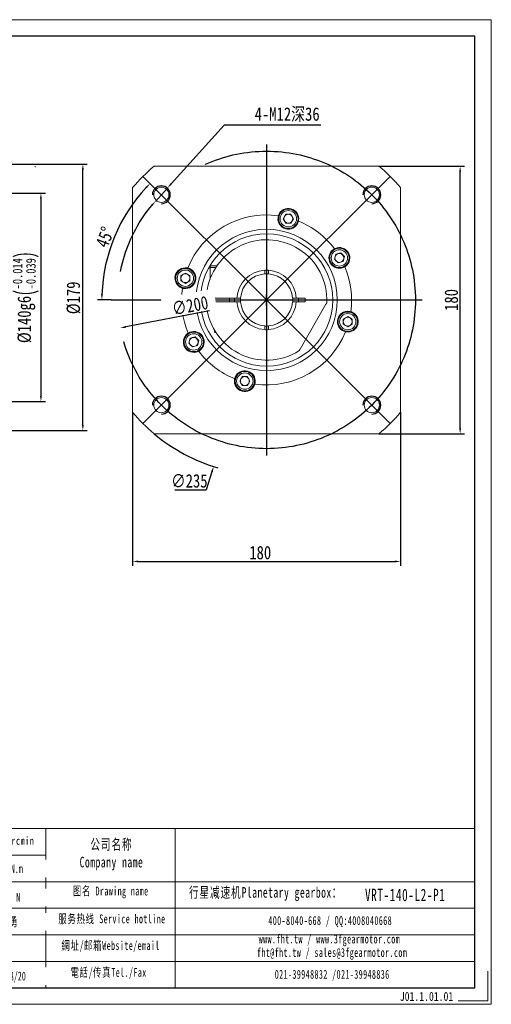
# Model space of a CAD drawing. Header units: millimetres. Extents: x 0 to 936, y 0 to 662.
# Tile 8 of 8: x 619 to 936, y 0 to 662. Entities that reach past the tile are written whole.
import ezdxf

# ---------------------------------------------------------------- set-up
doc = ezdxf.new("R2010")
doc.units = ezdxf.units.MM
doc.header["$LTSCALE"] = 15
doc.set_wipeout_variables(frame=1)
doc.header["$PDSIZE"] = -5
doc.linetypes.add('CENTER2', pattern=[28.575, 19.05, -3.175, 3.175, -3.175])
doc.layers.get('0').update_dxf_attribs({"lineweight": 18})
doc.layers.get('Defpoints').update_dxf_attribs({"lineweight": 18})
for name, color, linetype in [('1轮廓实线层', 7, 'Continuous'), ('2细线层', 4, 'Continuous'), ('3中心线层', 1, 'CENTER2'), ('6文字层', 3, 'Continuous'), ('7标注层', 4, 'Continuous')]:
    doc.layers.add(name, color=color, linetype=linetype)
doc.layers.add('SLD-0', color=7, linetype='Continuous', lineweight=18)
doc.layers.add('图框_外框线', color=7, linetype='Continuous', lineweight=18)
doc.styles.add('TH_GBDIM', font='txt', dxfattribs={"width": 0.8})
doc.styles.add('标准', font='txt', dxfattribs={"width": 0.667})
doc.styles.add('样式 1', font='txt', dxfattribs={"width": 0.8})
doc.dimstyles.new('TH_GBDIM', dxfattribs={"dimscale": 1.5, "dimtxt": 3.5, "dimasz": 2.5, "dimexe": 2, "dimexo": 0, "dimgap": 1.5, "dimtad": 1, "dimdec": 1, "dimdsep": 46, "dimtxsty": 'TH_GBDIM', "dimcen": 2.5, "dimdle": 5, "dimclrd": 4, "dimclre": 4, "dimclrt": 3, "dimadec": 0, "dimazin": 0, "dimtfac": 0.714286, "dimtdec": 1, "dimtmove": 0, "dimatfit": 3, "dimfxl": 1, "dimtolj": 1, "dimarcsym": 0})

# ---------------------------------------------------------------- blocks, each defined once
blk = doc.blocks.new('*D59')
at = {"color": 4, "lineweight": -2}
for p, q in [((756.49, 591), (720.87, 551.48)), ((821.6, 591), (756.49, 591)), ((710.32, 539.78), (718.36, 548.7)), ((707.81, 537), (705.3, 534.21))]:
    blk.add_line(p, q, dxfattribs=at)
at = {"color": 4}
for points in [[(720.4, 551.9), (721.33, 551.06), (718.36, 548.7)], [(708.27, 536.58), (707.35, 537.42), (710.32, 539.78)]]:
    blk.add_solid(points, dxfattribs=at)
at = {"layer": 'Defpoints', "color": 0}
for p in [(718.36, 548.7), (710.32, 539.78)]:
    blk.add_point(p, dxfattribs=at)
at = {"color": 3, "insert": (798.88, 598.06), "char_height": 9, "attachment_point": 5, "style": 'TH_GBDIM'}
blk.add_mtext('\\A1;{4-M12深36}{}{}', dxfattribs=at)
blk = doc.blocks.new('*D60')
at = {"color": 4, "lineweight": -2}
for p, q in [((785.05, 469.78), (785.05, 477.28)), ((781.3, 473.53), (788.8, 473.53)), ((748.3, 357.98), (744.44, 345.83)), ((723.31, 345.83), (744.44, 345.83))]:
    blk.add_line(p, q, dxfattribs=at)
blk.add_arc((785.05, 473.53), 117.5, 229.99225, 253.81957, dxfattribs=at)
at = {"color": 4}
blk.add_solid([(748.9, 357.79), (747.7, 358.17), (749.44, 361.56)], dxfattribs=at)
at = {"layer": 'Defpoints', "color": 0}
for p in [(820.66, 585.5), (749.44, 361.56)]:
    blk.add_point(p, dxfattribs=at)
at = {"color": 3, "insert": (733.12, 351.83), "char_height": 9, "attachment_point": 5, "style": 'TH_GBDIM'}
blk.add_mtext('\\A1;∅235', dxfattribs=at)
blk = doc.blocks.new('*D61')
at = {"color": 4, "lineweight": -2}
for p, q in [((695.05, 397.99), (695.05, 294.72)), ((875.05, 397.99), (875.05, 294.72)), ((698.8, 297.72), (871.3, 297.72))]:
    blk.add_line(p, q, dxfattribs=at)
at = {"color": 4}
for points in [[(698.8, 298.35), (698.8, 297.1), (695.05, 297.72)], [(871.3, 297.1), (871.3, 298.35), (875.05, 297.72)]]:
    blk.add_solid(points, dxfattribs=at)
at = {"layer": 'Defpoints', "color": 0}
for p in [(695.05, 397.99), (875.05, 397.99), (875.05, 297.72)]:
    blk.add_point(p, dxfattribs=at)
at = {"color": 3, "insert": (780.8, 303.62), "char_height": 9, "attachment_point": 5, "style": 'TH_GBDIM'}
blk.add_mtext('\\A1;180', dxfattribs=at)
blk = doc.blocks.new('*D74')
at = {"color": 4, "lineweight": -2}
for p, q in [((507.89, 545.26), (636.38, 545.26)), ((633.38, 541.51), (633.38, 409.01)), ((507.89, 405.26), (636.38, 405.26))]:
    blk.add_line(p, q, dxfattribs=at)
at = {"color": 4}
for points in [[(634.01, 541.51), (632.76, 541.51), (633.38, 545.26)], [(632.76, 409.01), (634.01, 409.01), (633.38, 405.26)]]:
    blk.add_solid(points, dxfattribs=at)
at = {"layer": 'Defpoints', "color": 0}
for p in [(507.89, 545.26), (507.89, 405.26), (633.38, 405.26)]:
    blk.add_point(p, dxfattribs=at)
at = {"color": 3, "insert": (623.23, 475.26), "char_height": 9, "attachment_point": 5, "rotation": 90, "style": 'TH_GBDIM'}
blk.add_mtext('\\A1;{%%c140}{}{g6\\H0.7143x;{\\H2x;\\W0.5;(}\\S-0.014^ -0.039;{\\H2x;\\W0.5;)}}', dxfattribs=at)
blk = doc.blocks.new('*D75')
at = {"color": 4, "lineweight": -2}
for p, q in [((492.89, 564.76), (664.58, 564.76)), ((661.58, 389.51), (661.58, 561.01)), ((492.89, 385.76), (664.58, 385.76))]:
    blk.add_line(p, q, dxfattribs=at)
at = {"color": 4}
for points in [[(662.2, 561.01), (660.95, 561.01), (661.58, 564.76)], [(660.95, 389.51), (662.2, 389.51), (661.58, 385.76)]]:
    blk.add_solid(points, dxfattribs=at)
at = {"layer": 'Defpoints', "color": 0}
for p in [(492.89, 564.76), (661.58, 564.76), (492.89, 385.76)]:
    blk.add_point(p, dxfattribs=at)
at = {"color": 3, "insert": (655.35, 474.92), "char_height": 9, "attachment_point": 5, "rotation": 90, "style": 'TH_GBDIM'}
blk.add_mtext('\\A1;{%%c179}{}{}', dxfattribs=at)
blk = doc.blocks.new('*D80')
at = {"layer": '7标注层', "color": 4, "lineweight": -2}
blk.add_line((680.55, 473.53), (671.35, 473.53), dxfattribs=at)
blk.add_arc((785.05, 473.53), 110.7, 136.94109, 178.05891, dxfattribs=at)
at = {"layer": '7标注层', "color": 4}
for points in [[(704.62, 548.67), (703.72, 549.54), (706.78, 551.8)], [(673.79, 477.29), (675.04, 477.27), (674.35, 473.53)]]:
    blk.add_solid(points, dxfattribs=at)
at = {"layer": 'Defpoints', "color": 0}
for p in [(701.96, 556.61), (689.18, 528.88), (680.55, 473.53), (785.05, 473.53), (889.55, 473.53)]:
    blk.add_point(p, dxfattribs=at)
at = {"layer": '7标注层', "color": 3, "insert": (676.42, 515.75), "char_height": 9, "attachment_point": 5, "rotation": 68.76109, "style": 'TH_GBDIM'}
blk.add_mtext('\\A1;45%%d', dxfattribs=at)
blk = doc.blocks.new('*D81')
at = {"layer": '7标注层', "color": 4, "lineweight": -2}
for p, q in [((860.59, 563.53), (918.13, 563.53)), ((915.13, 387.28), (915.13, 559.78)), ((860.59, 383.53), (918.13, 383.53))]:
    blk.add_line(p, q, dxfattribs=at)
at = {"layer": '7标注层', "color": 4}
for points in [[(915.75, 559.78), (914.5, 559.78), (915.13, 563.53)], [(914.5, 387.28), (915.75, 387.28), (915.13, 383.53)]]:
    blk.add_solid(points, dxfattribs=at)
at = {"layer": 'Defpoints', "color": 0}
for p in [(860.59, 563.53), (915.13, 563.53), (860.59, 383.53)]:
    blk.add_point(p, dxfattribs=at)
at = {"layer": '7标注层', "color": 3, "insert": (909.23, 473.53), "char_height": 9, "attachment_point": 5, "rotation": 90, "style": 'TH_GBDIM'}
blk.add_mtext('\\A1;180', dxfattribs=at)
blk = doc.blocks.new('*D85')
at = {"layer": '7标注层', "color": 4, "lineweight": -2}
blk.add_line((746.63, 466.16), (690.52, 455.4), dxfattribs=at)
at = {"layer": '7标注层', "color": 4}
blk.add_solid([(690.4, 456.02), (690.64, 454.79), (686.84, 454.7)], dxfattribs=at)
at = {"layer": 'Defpoints', "color": 0}
for p in [(883.26, 492.36), (686.84, 454.7)]:
    blk.add_point(p, dxfattribs=at)
at = {"layer": '7标注层', "color": 3, "insert": (733.63, 469.68), "char_height": 9, "attachment_point": 5, "rotation": 10.8549, "style": 'TH_GBDIM'}
blk.add_mtext('\\A1;∅200', dxfattribs=at)

msp = doc.modelspace()

# ---------------------------------------------------------------- linework, layer by layer
at = {"color": 7, "linetype": 'Continuous', "lineweight": 15}
for p, q in [((709.51, 563.53), (860.59, 563.53)), ((695.05, 397.99), (695.05, 549.07)), ((875.05, 549.07), (875.05, 397.99)), ((796.21, 528.1), (797.94, 531.1)), ((797.94, 531.1), (801.4, 531.1)), ((801.4, 531.1), (803.14, 528.1)), ((797.94, 525.1), (796.21, 528.1)), ((801.4, 525.1), (797.94, 525.1)), ((803.14, 528.1), (801.4, 525.1)), ((830.63, 500.88), (831.53, 504.23)), ((831.53, 504.23), (834.88, 505.13)), ((834.88, 505.13), (837.33, 502.68)), ((748.3, 496.53), (751.71, 496.53)), ((833.08, 498.43), (830.63, 500.88)), ((836.43, 499.33), (833.08, 498.43)), ((837.33, 502.68), (836.43, 499.33)), ((727.47, 489.88), (730.47, 491.62)), ((727.47, 486.42), (727.47, 489.88)), ((730.47, 491.62), (733.47, 489.88)), ((733.47, 489.88), (733.47, 486.42)), ((750.89, 495.28), (747.05, 495.28)), ((783.8, 492.99), (783.8, 491.56)), ((786.3, 491.56), (786.3, 492.99)), ((730.47, 484.69), (727.47, 486.42)), ((733.47, 486.42), (730.47, 484.69)), ((764.09, 474.78), (745.07, 474.78)), ((745.07, 472.28), (764.09, 472.28)), ((767.02, 474.78), (765.59, 474.78)), ((765.59, 472.28), (767.02, 472.28)), ((804.51, 474.78), (803.08, 474.78)), ((803.08, 472.28), (804.51, 472.28)), ((811.05, 474.78), (806.01, 474.78)), ((806.01, 472.28), (811.05, 472.28)), ((824.94, 470.63), (807.51, 440.43)), ((811.05, 472.28), (811.05, 474.78)), ((836.62, 460.64), (839.62, 462.37)), ((836.62, 457.17), (836.62, 460.64)), ((839.62, 455.44), (836.62, 457.17)), ((839.62, 462.37), (842.62, 460.64)), ((842.62, 457.17), (839.62, 455.44)), ((842.62, 460.64), (842.62, 457.17)), ((750.05, 451.93), (750.79, 451.93)), ((751.05, 451.53), (750.45, 451.53)), ((783.8, 455.5), (783.8, 454.07)), ((786.3, 454.07), (786.3, 455.5)), ((732.77, 444.38), (733.67, 447.73)), ((735.22, 441.93), (732.77, 444.38)), ((733.67, 447.73), (737.02, 448.63)), ((737.02, 448.63), (739.46, 446.18)), ((739.46, 446.18), (738.57, 442.83)), ((738.57, 442.83), (735.22, 441.93)), ((766.96, 418.95), (768.69, 421.95)), ((768.69, 415.95), (766.96, 418.95)), ((768.69, 421.95), (772.16, 421.95)), ((772.16, 421.95), (773.89, 418.95)), ((773.89, 418.95), (772.16, 415.95)), ((772.16, 415.95), (768.69, 415.95)), ((860.59, 383.53), (709.51, 383.53))]:
    msp.add_line(p, q, dxfattribs=at)
at = {"color": 7, "linetype": 'Continuous', "lineweight": 15, "flags": 128}
for points in [[(749.57, 472.28), (749.55, 473.53), (749.57, 474.78)], [(750.05, 472.39), (750.03, 472.38), (749.91, 472.28)], [(749.98, 474.78), (750.03, 474.74), (750.05, 474.73)]]:
    msp.add_lwpolyline(points, dxfattribs=at)
at = {"color": 7, "linetype": 'Continuous', "lineweight": 15}
for centre, radius in [((714.34, 544.24), 5.1), ((855.76, 544.24), 5.1), ((799.67, 528.1), 6.5), ((799.67, 528.1), 5.5), ((785.05, 473.53), 47.5), ((785.05, 473.53), 44.5), ((833.98, 501.78), 6.5), ((833.98, 501.78), 5.5), ((730.47, 488.15), 6.5), ((730.47, 488.15), 5.5), ((839.62, 458.91), 6.5), ((839.62, 458.91), 5.5), ((736.12, 445.28), 6.5), ((736.12, 445.28), 5.5), ((770.43, 418.95), 6.5), ((770.43, 418.95), 5.5), ((714.34, 402.82), 5.1), ((855.76, 402.82), 5.1)]:
    msp.add_circle(centre, radius, dxfattribs=at)
for centre, radius, start, end in [((785.05, 473.53), 117.5, 130.00775, 139.99225), ((785.05, 473.53), 117.5, 40.00775, 49.99225), ((785.05, 473.53), 57.15, 82.03203, 157.96797), ((799.67, 528.1), 7, 163.19807, 172.64642), ((799.67, 528.1), 7, 350.97017, 159.02983), ((799.67, 528.1), 3, 150, 210), ((799.67, 528.1), 3, 90, 150), ((799.67, 528.1), 3, 30, 90), ((799.67, 528.1), 3, 330, 30), ((799.67, 528.1), 7, 172.64642, 337.35358), ((799.67, 528.1), 3, 210, 270), ((799.67, 528.1), 3, 270, 330), ((799.67, 528.1), 7, 337.35358, 346.80193), ((785.05, 473.53), 57.15, 37.03203, 67.96797), ((785.05, 473.53), 40.5, 357.26604, 178.23133), ((833.98, 501.78), 7, 127.64642, 292.35358), ((833.98, 501.78), 7, 118.19807, 127.64642), ((833.98, 501.78), 3, 105, 165), ((833.98, 501.78), 7, 305.97017, 114.02983), ((833.98, 501.78), 3, 45, 105), ((833.98, 501.78), 3, 345, 45), ((748.3, 495.28), 1.25, 90, 180), ((833.98, 501.78), 3, 165, 225), ((833.98, 501.78), 3, 225, 285), ((833.98, 501.78), 3, 285, 345), ((730.47, 488.15), 7, 80.97017, 249.02983), ((730.47, 488.15), 3, 120, 180), ((730.47, 488.15), 3, 60, 120), ((730.47, 488.15), 7, 262.64642, 67.35358), ((730.47, 488.15), 3, 0, 60), ((730.47, 488.15), 7, 67.35358, 76.80193), ((785.05, 473.53), 20, 93.58332, 176.41668), ((785.05, 473.53), 17.5, 94.09604, 175.90396), ((785.05, 473.53), 20, 86.41668, 93.58332), ((785.05, 473.53), 17.6, 85.92727, 94.07273), ((785.05, 473.53), 20, 3.58332, 86.41668), ((785.05, 473.53), 17.5, 4.09604, 85.90396), ((833.98, 501.78), 7, 292.35358, 301.80193), ((785.05, 473.53), 57.15, 352.03203, 22.96797), ((730.47, 488.15), 3, 180, 240), ((730.47, 488.15), 3, 240, 300), ((730.47, 488.15), 3, 300, 0), ((785.05, 473.53), 57.15, 172.03203, 202.96797), ((730.47, 488.15), 7, 253.19807, 262.64642), ((785.05, 473.53), 40.5, 181.76867, 302.73396), ((785.05, 473.53), 21.5, 176.66697, 183.33303), ((785.05, 473.53), 20, 183.58332, 266.41668), ((785.05, 473.53), 17.6, 175.92727, 184.07273), ((785.05, 473.53), 17.5, 184.09604, 265.90396), ((785.05, 473.53), 20, 273.58332, 356.41668), ((785.05, 473.53), 17.5, 274.09604, 355.90396), ((785.05, 473.53), 17.6, 355.92727, 4.07273), ((785.05, 473.53), 21.5, 356.66697, 3.33303), ((839.62, 458.91), 7, 82.64642, 247.35358), ((839.62, 458.91), 7, 260.97017, 69.02983), ((839.62, 458.91), 7, 73.19807, 82.64642), ((839.62, 458.91), 3, 120, 180), ((839.62, 458.91), 3, 180, 240), ((839.62, 458.91), 3, 60, 120), ((839.62, 458.91), 3, 0, 60), ((839.62, 458.91), 3, 300, 0), ((736.12, 445.28), 7, 125.97017, 294.02983), ((736.12, 445.28), 7, 112.35358, 121.80193), ((736.12, 445.28), 7, 307.64642, 112.35358), ((785.05, 473.53), 57.15, 262.03203, 337.96797), ((785.05, 473.53), 17.6, 265.92727, 274.07273), ((785.05, 473.53), 20, 266.41668, 273.58332), ((839.62, 458.91), 7, 247.35358, 256.80193), ((839.62, 458.91), 3, 240, 300), ((736.12, 445.28), 3, 165, 225), ((736.12, 445.28), 3, 105, 165), ((736.12, 445.28), 3, 45, 105), ((736.12, 445.28), 3, 285, 345), ((736.12, 445.28), 3, 345, 45), ((736.12, 445.28), 3, 225, 285), ((736.12, 445.28), 7, 298.19807, 307.64642), ((785.05, 473.53), 57.15, 217.03203, 247.96797), ((770.43, 418.95), 7, 352.64642, 157.35358), ((770.43, 418.95), 7, 170.97017, 339.02983), ((770.43, 418.95), 7, 157.35358, 166.80193), ((770.43, 418.95), 3, 150, 210), ((770.43, 418.95), 3, 90, 150), ((770.43, 418.95), 3, 210, 270), ((770.43, 418.95), 3, 30, 90), ((770.43, 418.95), 3, 270, 330), ((770.43, 418.95), 3, 330, 30), ((770.43, 418.95), 7, 343.19807, 352.64642), ((785.05, 473.53), 117.5, 220.00775, 229.99225), ((785.05, 473.53), 117.5, 310.00775, 319.99225)]:
    msp.add_arc(centre, radius, start, end, dxfattribs=at)
for points in [[(629.45, 563.53), (629.64, 563.03)], [(793.14, 530.61), (792.97, 530.13)], [(806.49, 526.51), (806.59, 527.01)], [(831.13, 508.17), (830.67, 507.95)], [(732.07, 494.97), (731.57, 495.07)], [(747.05, 495.28), (747.05, 487.54)], [(783.8, 493.49), (783.8, 492.99)], [(783.8, 491.56), (783.8, 490.98)], [(786.3, 492.99), (786.3, 493.49)], [(786.3, 490.98), (786.3, 491.56)], [(837.67, 495.83), (838.09, 496.11)], [(727.97, 481.62), (728.45, 481.45)], [(745.07, 474.78), (744.57, 474.78)], [(744.57, 472.28), (745.07, 472.28)], [(750.05, 474.78), (750.05, 472.28)], [(760.05, 472.28), (760.05, 474.78)], [(765.09, 474.78), (764.09, 474.78)], [(764.09, 472.28), (765.09, 472.28)], [(765.59, 474.78), (765.09, 474.78)], [(765.09, 472.28), (765.59, 472.28)], [(767.59, 474.78), (767.02, 474.78)], [(767.02, 472.28), (767.59, 472.28)], [(803.08, 474.78), (802.5, 474.78)], [(802.5, 472.28), (803.08, 472.28)], [(805.01, 474.78), (804.51, 474.78)], [(804.51, 472.28), (805.01, 472.28)], [(806.01, 474.78), (805.01, 474.78)], [(805.01, 472.28), (806.01, 472.28)], [(825.5, 471.6), (824.94, 470.63)], [(842.13, 465.44), (841.65, 465.61)], [(732.43, 451.23), (732.01, 450.94)], [(750.05, 453.15), (750.05, 451.93)], [(750.05, 451.93), (750.45, 451.53)], [(783.8, 456.07), (783.8, 455.5)], [(783.8, 454.07), (783.8, 453.57)], [(786.3, 455.5), (786.3, 456.07)], [(786.3, 453.57), (786.3, 454.07)], [(838.03, 452.09), (838.53, 451.99)], [(738.97, 438.89), (739.43, 439.11)], [(807.51, 440.43), (806.95, 439.46)], [(763.61, 420.55), (763.51, 420.05)], [(776.96, 416.45), (777.13, 416.93)]]:
    msp.add_open_spline(points, degree=1, dxfattribs=at)
at = {"layer": '2细线层'}
for centre in [(714.34, 544.24), (855.76, 544.24), (714.34, 402.82), (855.76, 402.82)]:
    msp.add_arc(centre, 6, 270, 180, dxfattribs=at)
at = {"layer": '3中心线层'}
for p, q in [((785.05, 578.03), (785.05, 369.03)), ((785.05, 473.53), (701.96, 556.61)), ((785.05, 473.53), (868.13, 556.61)), ((680.55, 473.53), (889.55, 473.53)), ((785.05, 473.53), (701.96, 390.44)), ((785.05, 473.53), (868.13, 390.44))]:
    msp.add_line(p, q, dxfattribs=at)
msp.add_circle((785.05, 473.53), 100, dxfattribs=at)
at = {"layer": '图框_外框线'}
for p, q in [((82.69, 118.12), (924.92, 118.12)), ((636.75, 118.12), (636.75, 11.14)), ((723.72, 118.12), (723.72, 11.14)), ((163.4, 100.27), (636.75, 100.27)), ((82.69, 82.42), (924.92, 82.42)), ((163.4, 64.57), (924.92, 64.57)), ((163.4, 46.72), (924.92, 46.72)), ((163.4, 28.88), (924.92, 28.88))]:
    msp.add_line(p, q, dxfattribs=at)
at = {"layer": '图框_外框线', "color": 3}
msp.add_lwpolyline([(0, 0), (936.06, 0), (936.06, 661.93), (0, 661.93)], close=True, dxfattribs=at)
at = {"layer": '图框_外框线', "color": 3, "lineweight": 25}
msp.add_lwpolyline([(55.72, 11.14), (924.92, 11.14), (924.92, 650.79), (55.72, 650.79)], close=True, dxfattribs=at)
at = {"layer": '图框_外框线', "color": 3}
msp.add_lwpolyline([(933.84, 22.29), (933.84, 2.23), (913.78, 2.23)], dxfattribs=at)

# ---------------------------------------------------------------- texts
at = {"layer": '6文字层', "insert": (874.58, 8.32), "char_height": 6, "width": 43.3044, "attachment_point": 1, "style": '样式 1'}
msp.add_mtext('J01.1.01.0{\\f宋体|b0|i0|c0|p2;1}', dxfattribs=at)
at = {"layer": 'SLD-0', "color": 1, "attachment_point": 2, "style": '标准'}
for s, insert, char_height, width in [('\\T1.1;公司名称\\PCompany name', (680.79, 111.08), 7.1398, 92.4382), ('\\T1.1;图名 Drawing name', (680.3, 79.13), 5.9498, 76.0906), ('\\T1.1;  行星减速机Planetary gearbox：', (780.85, 78.81), 7.1398, 112.2923), ('\\pxt5;{\\T1.1;VRT-140-L2-P1}', (878.2, 77.7), 8.3298, 60.6198), ('\\T1.1;服务热线 Service hotline', (681.14, 60.42), 5.9498, 84.7722), ('\\T1.1;400-8040-668 / QQ:4008040668', (827.81, 59.29), 5.9498, 173.232), ('\\T1.1;www.fht.tw / www.3fgearmotor.com ', (827.26, 46.89), 5.9498, 173.427), ('\\T1.1;網址/邮箱Website/email', (680.21, 42.5), 5.9498, 88.2399), ('\\T1.1;\\pxt12;fht@fht.tw / sales@3fgearmotor.com ', (829.07, 37.83), 5.9498, 173.427), ('\\T1.1;電話/传真Tel./Fax', (678.88, 24.43), 5.9498, 89.3012), ('\\T1.1;021-39948832 /021-39948836 ', (829.13, 23.13), 5.9498, 132.4246)]:
    msp.add_mtext(s, dxfattribs=dict(at, insert=insert, char_height=char_height, width=width))
at = {"layer": '图框_外框线', "color": 1, "insert": (608.95, 112.62), "char_height": 5.3466, "width": 81.9434, "attachment_point": 2, "style": '标准'}
msp.add_mtext('{\\T1.1;150N.m/arcmin}', dxfattribs=at)

# ---------------------------------------------------------------- dimensions: what is measured, and where the dimension line sits
dim = msp.add_diameter_dim_2p(p1=(710.32, 539.78), p2=(718.36, 548.7), text='{4-M12深36}{}{}', dimstyle='TH_GBDIM', override={"dimtxt": 6, "dimgap": 1, "dimtoh": 1})
dim.commit()
dim.dimension.update_dxf_attribs({"geometry": '*D59', "text_midpoint": (798.88, 591), "dimtype": 163})
dim = msp.add_diameter_dim_2p(p1=(820.66, 585.5), p2=(749.44, 361.56), dimstyle='TH_GBDIM', override={"dimtxt": 6, "dimgap": 1, "dimtih": 1, "dimtoh": 1, "dimtofl": 0})
dim.commit()
dim.dimension.update_dxf_attribs({"geometry": '*D60', "text_midpoint": (733.12, 351.83)})
dim = msp.add_linear_dim(base=(661.58, 564.76), p1=(492.89, 385.76), p2=(492.89, 564.76), angle=90, text='{%%c<>}{}{}', dimstyle='TH_GBDIM', override={"dimtxt": 6, "dimgap": 1})
dim.commit()
dim.dimension.update_dxf_attribs({"geometry": '*D75', "text_midpoint": (661.58, 474.92), "dimtype": 160})
dim = msp.add_linear_dim(base=(633.38, 405.26), p1=(507.89, 545.26), p2=(507.89, 405.26), angle=90, text='{%%c<>}{}{g6\\H0.7143x;{\\H2x;\\W0.5;(}\\S-0.014^ -0.039;{\\H2x;\\W0.5;)}}', dimstyle='TH_GBDIM', override={"dimtxt": 6, "dimgap": 1, "dimtad": 1, "dimjust": 0, "dimdec": 1, "dimlfac": 1, "dimse1": 0, "dimse2": 0, "dimsd1": 0, "dimsd2": 0})
dim.commit()
dim.dimension.update_dxf_attribs({"geometry": '*D74', "text_midpoint": (623.23, 475.26)})
dim = msp.add_linear_dim(base=(875.05, 297.72), p1=(695.05, 397.99), p2=(875.05, 397.99), dimstyle='TH_GBDIM', override={"dimtxt": 6, "dimgap": 1})
dim.commit()
dim.dimension.update_dxf_attribs({"geometry": '*D61', "text_midpoint": (780.8, 297.72), "dimtype": 160})
at = {"layer": '7标注层'}
dim = msp.add_linear_dim(base=(915.13, 563.53), p1=(860.59, 383.53), p2=(860.59, 563.53), angle=90, dimstyle='TH_GBDIM', override={"dimtxt": 6, "dimgap": 1}, dxfattribs=at)
dim.commit()
dim.dimension.update_dxf_attribs({"geometry": '*D81', "text_midpoint": (909.23, 473.53)})
dim = msp.add_angular_dim_2l(base=(689.18, 528.88), line1=((680.55, 473.53), (889.55, 473.53)), line2=((785.05, 473.53), (701.96, 556.61)), dimstyle='TH_GBDIM', override={"dimtxt": 6, "dimgap": 1}, dxfattribs=at)
dim.commit()
dim.dimension.update_dxf_attribs({"geometry": '*D80', "text_midpoint": (681.87, 513.63), "dimtype": 162})

# ---------------------------------------------------------------- next in the draw order: texts
at = {"layer": 'SLD-0', "color": 1, "width": 138.3087, "attachment_point": 2, "style": '标准', "bg_fill": 2}
for s, insert, char_height in [('{\\fSimSun|b1|i0|c134|p2;\\fSimSun|b1|i0|c0|p2;1300\\fSimSun|b1|i0|c134|p2; N.m}', (610.42, 94.18), 5.9498), ('{\\fSimSun|b1|i0|c134|p2;\\fSimSun|b1|i0|c0|p2;1059\\fSimSun|b1|i0|c134|p2;0 N}', (610.02, 74.85), 5.9498), ('{\\fSimSun|b0|i0|c134|p2;\\T1.1;刘建勇 }', (609.08, 58.36), 5.9498), ('2024/08/20', (609.76, 21.97), 5.95)]:
    msp.add_mtext(s, dxfattribs=dict(at, insert=insert, char_height=char_height))

# ---------------------------------------------------------------- next in the draw order: wipeouts: each hides what was drawn before it
msp.add_wipeout([(716.57, 461.07), (714.03, 474.33), (749.15, 481.06), (751.69, 467.8)]).dxf.layer = '1轮廓实线层'

# ---------------------------------------------------------------- next in the draw order: dimensions: what is measured, and where the dimension line sits
at = {"layer": '7标注层'}
dim = msp.add_diameter_dim_2p(p1=(883.26, 492.36), p2=(686.84, 454.7), dimstyle='TH_GBDIM', override={"dimtxt": 6, "dimgap": 1}, dxfattribs=at)
dim.commit()
dim.dimension.update_dxf_attribs({"geometry": '*D85', "text_midpoint": (734.75, 463.88), "dimtype": 163})

doc.saveas('drawing.dxf')
